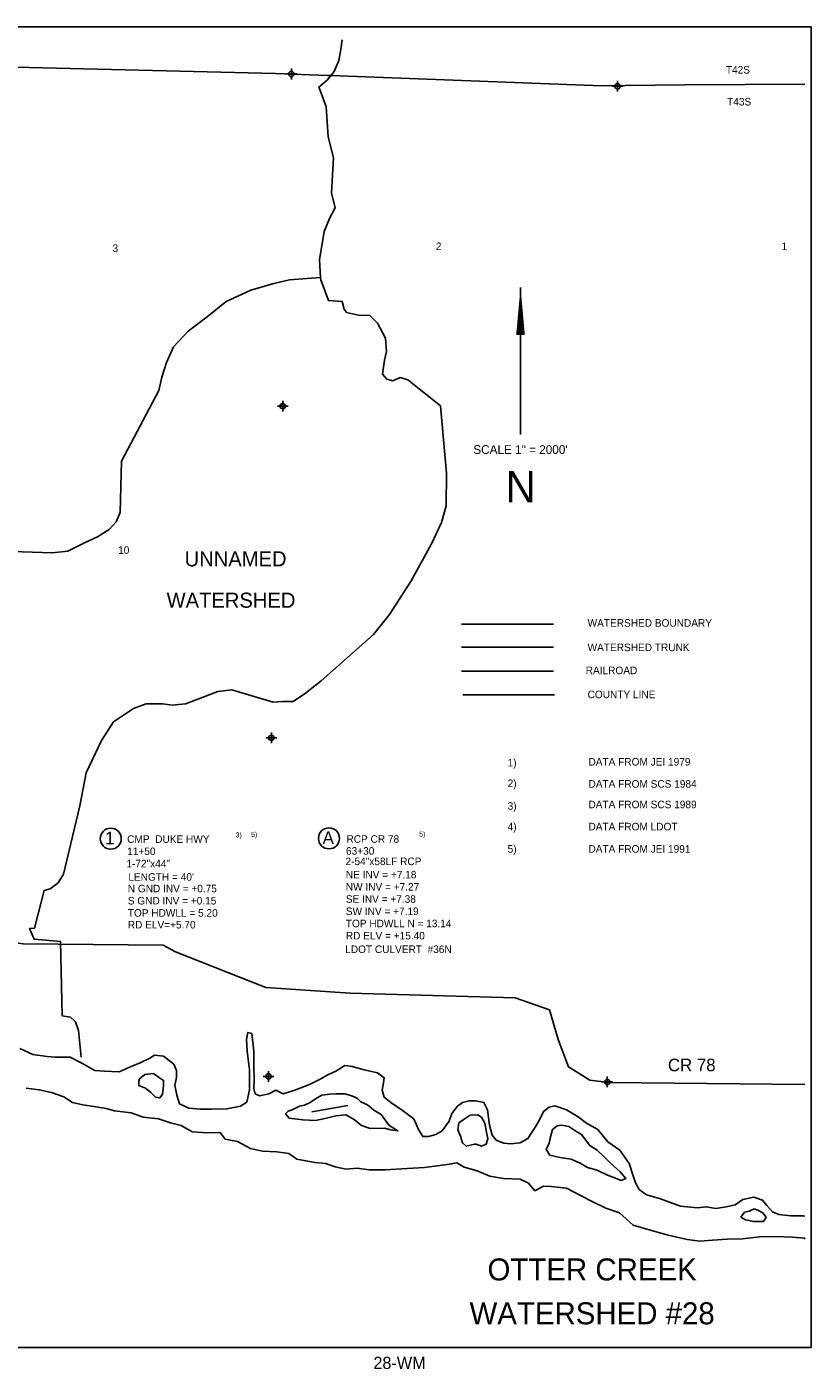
# Model space of a CAD drawing. Extents: x 248911 to 280927, y 865173 to 886883.
# Tile 2 of 2: x 268441 to 280927, y 865173 to 886527. Entities that reach past the tile are written whole.
import ezdxf
from ezdxf.enums import TextEntityAlignment as Align

# ---------------------------------------------------------------- set-up
doc = ezdxf.new("R2010")
doc.units = 0
doc.header["$LTSCALE"] = 800
doc.header["$PDMODE"] = 34
doc.header["$PDSIZE"] = 85
doc.linetypes.add('PHANTOM', pattern=[0])
doc.linetypes.add('STREAM', pattern=[0])
for name, color, linetype in [('BORDER', 1, 'CONTINUOUS'), ('COUNTY', 15, 'PHANTOM'), ('MAJROADS', 9, 'CONTINUOUS'), ('MINROADS', 8, 'CONTINUOUS'), ('RR', 13, 'CONTINUOUS'), ('SEC', 2, 'CONTINUOUS'), ('STRUCTTEXT', 7, 'CONTINUOUS'), ('TEXT', 7, 'CONTINUOUS'), ('TRUNKS', 5, 'STREAM'), ('WATER', 4, 'CONTINUOUS'), ('WSHEDS', 3, 'CONTINUOUS')]:
    doc.layers.add(name, color=color, linetype=linetype)

msp = doc.modelspace()

# ---------------------------------------------------------------- linework, layer by layer
at = {"layer": 'BORDER', "color": 0}
msp.add_lwpolyline([(248911, 865517), (280927, 865517), (280927, 886527), (248911, 886527)], close=True, dxfattribs=at)
at = {"layer": 'COUNTY', "color": 0}
for points in [[(273280, 885753), (273224, 885755), (272402, 885786), (266950, 885917), (261647, 885912), (256329, 886000), (251433, 886003)], [(280827, 885614), (278920, 885606), (277966, 885592), (277594, 885590), (273280, 885753)], [(276839, 875902), (275381, 875901)]]:
    msp.add_lwpolyline(points, dxfattribs=at)
at = {"layer": 'MAJROADS', "color": 0}
msp.add_lwpolyline([(280827, 869701), (277706, 869734), (277405, 869770), (277063, 869982), (276899, 870419), (276760, 870889), (276217, 871078), (273586, 871156), (272246, 871242), (270809, 871814), (270609, 871916), (268380, 871941), (267836, 872021), (267072, 872923), (267041, 874298), (267012, 874909), (266921, 875061), (266804, 875171), (266595, 875256), (266310, 875258), (266284, 875259)], dxfattribs=at)
at = {"layer": 'MINROADS', "color": 0}
msp.add_lwpolyline([(273552, 869365), (272979, 869265)], dxfattribs=at)
at = {"layer": 'RR', "color": 0}
msp.add_lwpolyline([(275362, 876278), (276823, 876278)], dxfattribs=at)
at = {"layer": 'SEC', "color": 0}
for p in [(272652, 885777), (277844, 885581), (272514, 880492), (272334, 875216), (272288, 869830), (277681, 869742)]:
    msp.add_point(p, dxfattribs=at)
at = {"layer": 'STRUCTTEXT', "color": 0}
for centre in [(269777, 873612), (273251, 873617)]:
    msp.add_circle(centre, 167, dxfattribs=at)
at = {"layer": 'TEXT', "color": 0}
msp.add_line((276300, 882382), (276300, 880040), dxfattribs=at)
msp.add_lwpolyline([(276300, 882382, 0, 139, 0), (276300, 881623, 139, 139, 0)], format="xyseb", dxfattribs=at)
at = {"layer": 'TRUNKS', "color": 0}
msp.add_lwpolyline([(275360, 876657), (276824, 876657)], dxfattribs=at)
at = {"layer": 'WATER', "color": 0}
for points in [[(268329, 870275), (268538, 870181), (268764, 870146), (268890, 870137), (269132, 870135), (269316, 870042), (269525, 869924), (269675, 869914), (269910, 869904), (270103, 869987), (270246, 870044), (270397, 870119), (270473, 870168), (270615, 870151), (270781, 870024), (270823, 869923), (270822, 869814), (270796, 869689), (270828, 869530), (270869, 869395), (271020, 869327), (271204, 869309), (271380, 869308), (271623, 869315), (271841, 869356), (271942, 869422), (271985, 869614), (271987, 869932), (271947, 870234), (271940, 870418), (271957, 870527), (272024, 870510), (272056, 870233), (272054, 869982), (272061, 869790), (272052, 869639), (272076, 869555), (272143, 869521), (272294, 869554), (272403, 869611), (272520, 869552), (272705, 869609), (272940, 869700), (273100, 869783), (273234, 869857), (273360, 869915), (273503, 870006), (273620, 869989), (273812, 869937), (274021, 869885), (274130, 869809), (274121, 869726), (274095, 869609), (274128, 869500), (274236, 869415), (274419, 869288), (274603, 869153), (274677, 868985), (274743, 868876), (274835, 868875), (274953, 868908), (275054, 868966), (275164, 869116), (275206, 869241), (275299, 869358), (275375, 869416), (275484, 869440), (275584, 869440), (275718, 869414), (275776, 869296), (275808, 869053), (275849, 868894), (275915, 868818), (276032, 868767), (276141, 868758), (276292, 868773), (276418, 868840), (276545, 869040), (276596, 869131), (276664, 869273), (276756, 869340), (276848, 869364), (277032, 869296), (277216, 869186), (277349, 869085), (277533, 868983), (277690, 868789), (277882, 868654), (278032, 868444), (278097, 868234), (278138, 868125), (278188, 868032), (278305, 867948), (278514, 867888), (278848, 867768), (279116, 867741), (279258, 867757), (279409, 867731), (279576, 867755), (279719, 867788), (279837, 867871), (280013, 867911), (280155, 867860), (280221, 867776), (280313, 867675), (280413, 867632), (280605, 867614), (280798, 867613), (280827, 867608)], [(268430, 869644), (268639, 869617), (268832, 869574), (269032, 869506), (269166, 869413), (269333, 869378), (269509, 869352), (269701, 869318), (269835, 869283), (270103, 869248), (270295, 869180), (270538, 869153), (270730, 869094), (270898, 869051), (271073, 868949), (271316, 868931), (271517, 868938), (271600, 868829), (271793, 868794), (272001, 868684), (272194, 868641), (272420, 868631), (272612, 868605), (272737, 868512), (272880, 868486), (273030, 868460), (273198, 868442), (273348, 868391), (273524, 868356), (273700, 868372), (273892, 868345), (274152, 868344), (274496, 868367), (274772, 868382), (275015, 868414), (275133, 868430), (275284, 868454), (275401, 868387), (275610, 868327), (275810, 868242), (276028, 868207), (276296, 868197), (276429, 868129), (276529, 868011), (276664, 868086), (276789, 868077), (277032, 868050), (277266, 867931), (277441, 867838), (277659, 867736), (277876, 867659), (278092, 867465), (278385, 867380), (278653, 867303), (278954, 867234), (279155, 867208), (279356, 867223), (279591, 867239), (279834, 867245), (280102, 867277), (280353, 867284), (280630, 867274), (280822, 867256), (280827, 867242)]]:
    msp.add_lwpolyline(points, dxfattribs=at)
for points in [[(270551, 869809), (270459, 869877), (270317, 869861), (270233, 869794), (270224, 869753), (270223, 869686), (270332, 869643), (270415, 869575), (270490, 869499), (270557, 869491), (270599, 869549), (270617, 869683), (270618, 869767)], [(274139, 869005), (274230, 868980), (274348, 868962), (274206, 869055), (274081, 869224), (273965, 869291), (273865, 869376), (273756, 869427), (273706, 869477), (273639, 869511), (273506, 869554), (273363, 869555), (273263, 869547), (273137, 869532), (273036, 869474), (272952, 869416), (272860, 869374), (272784, 869358), (272666, 869300), (272599, 869276), (272557, 869234), (272615, 869167), (272833, 869140), (273034, 869130), (273210, 869163), (273361, 869203), (273520, 869219), (273654, 869143), (273770, 869050), (273904, 868999)], [(275594, 868752), (275678, 868718), (275753, 868751), (275779, 868835), (275755, 868969), (275730, 869087), (275681, 869179), (275622, 869221), (275497, 869214), (275387, 869139), (275320, 869089), (275303, 868981), (275344, 868880), (275376, 868771), (275435, 868720), (275569, 868753)], [(277270, 868908), (277179, 868959), (277070, 869035), (276953, 869053), (276886, 869045), (276810, 868987), (276776, 868870), (276758, 868770), (276708, 868669), (276765, 868577), (276924, 868542), (277108, 868516), (277250, 868448), (277367, 868380), (277518, 868337), (277685, 868261), (277810, 868210), (277902, 868175), (277977, 868208), (277886, 868310), (277728, 868453), (277636, 868546), (277520, 868655), (277403, 868732)], [(279807, 867593), (279883, 867550), (280008, 867524), (280092, 867524), (280167, 867523), (280209, 867590), (280160, 867657), (280076, 867700), (280018, 867725), (279942, 867684), (279867, 867668)]]:
    msp.add_lwpolyline(points, close=True, dxfattribs=at)
at = {"layer": 'WSHEDS', "color": 0}
for points in [[(269303, 870138), (269265, 870562), (269213, 870696), (269134, 870770), (269001, 870794), (268978, 871976), (268555, 872013), (268484, 872185), (268561, 872186), (268715, 872788), (268813, 872815), (268940, 872910), (269026, 873047), (269283, 874132), (269384, 874660), (269630, 875174), (269823, 875469), (270139, 875684), (270343, 875756), (270607, 875758), (270752, 875734), (270965, 875757), (271207, 875848), (271480, 875953), (271702, 875981), (272059, 875875), (272362, 875783), (272510, 875795), (272680, 875796), (272878, 875927), (273128, 876121), (273957, 876859), (274215, 877179), (274560, 877716), (274884, 878302), (275040, 878642), (275115, 878908), (275120, 879425), (275026, 880496), (274507, 880912), (274385, 880948), (274265, 880896), (274172, 880922), (274105, 881003), (274133, 881222), (274165, 881362), (274150, 881575), (274022, 881811), (273899, 881934), (273719, 881940), (273530, 881982), (273493, 882034), (273462, 882156), (273244, 882172), (273119, 882501), (273115, 882541), (273117, 882541), (273101, 882821), (273176, 883270), (273260, 883479), (273348, 883649), (273290, 883886), (273321, 884445), (273238, 884776), (273206, 885253), (273121, 885488), (273090, 885568), (273222, 885681), (273333, 885818), (273407, 885993), (273442, 886168), (273459, 886322)], [(273115, 882541), (272622, 882500), (272375, 882445), (272008, 882339), (271612, 882159), (271310, 881912), (271008, 881686), (270778, 881436), (270663, 881189), (270590, 880955), (270541, 880740), (269949, 879619), (269926, 878803), (269863, 878654), (269751, 878528), (269563, 878416), (269371, 878323), (269093, 878188), (268843, 878158), (267411, 878205)], [(275360, 877026), (276824, 877026)]]:
    msp.add_lwpolyline(points, dxfattribs=at)

# ---------------------------------------------------------------- texts
at = {"layer": 'MAJROADS', "color": 0}
msp.add_text('CR 78', height=200, dxfattribs=at).set_placement((278647, 869912))
at = {"layer": 'STRUCTTEXT', "color": 0}
for s, height, p in [('1)', 120.1, (276095, 874761)), ('DATA FROM JEI 1979', 120.06, (277382, 874775)), ('2)', 120.1, (276095, 874433)), ('DATA FROM SCS 1984', 120.06, (277382, 874423)), ('3)', 120.1, (276095, 874072)), ('DATA FROM SCS 1989', 120.06, (277382, 874096)), ('4)', 120.1, (276095, 873744)), ('DATA FROM LDOT', 120.06, (277382, 873744)), ('1', 200, (269688, 873523)), ('CMP  DUKE HWY', 120.06, (270038, 873545)), ('3)', 80, (271764, 873631)), ('5)', 80, (272010, 873640)), ('A', 200, (273150, 873528)), ('RCP CR 78', 120.1, (273529, 873547)), ('5)', 80, (274686, 873645)), ('11+50', 120.1, (270038, 873351)), ('63+30', 120.1, (273522, 873357)), ('5)', 120.1, (276095, 873389)), ('DATA FROM JEI 1991', 120.06, (277382, 873389)), ('1-72"x44" ', 120, (270026, 873156)), ('2-54"x58LF RCP', 120.06, (273514, 873191)), ("LENGTH = 40'", 120, (270057, 872943)), ('NE INV = +7.18', 120, (273519, 872980)), ('N GND INV = +0.75', 120, (270048, 872759)), ('NW INV = +7.27', 120, (273519, 872786)), ('S GND INV = +0.15', 120, (270048, 872565)), ('SE INV = +7.38', 120, (273519, 872592)), ('TOP HDWLL = 5.20', 120, (270048, 872371)), ('TOP HDWLL N = 13.14', 120, (273519, 872203)), ('SW INV = +7.19', 120, (273519, 872397)), ('RD ELV=+5.70', 120, (270048, 872183)), ('RD ELV = +15.40', 120, (273519, 872009)), ('LDOT CULVERT  #36N', 120.06, (273509, 871793))]:
    msp.add_text(s, height=height, dxfattribs=at).set_placement(p)
msp.add_text('28-WM', height=193.4, dxfattribs=at).set_placement((274374, 865176), align=Align.CENTER)
at = {"layer": 'TEXT', "color": 0}
for s, height, p in [('T42S', 120, (279570, 885784)), ('T43S', 120, (279589, 885276)), ('10', 120, (269894, 878143)), ('WATERSHED BOUNDARY', 120.06, (277368, 876984)), ('WATERSHED TRUNK', 120.06, (277368, 876595)), ('RAILROAD', 120.1, (277338, 876229)), ('COUNTY LINE', 120.06, (277368, 875847))]:
    msp.add_text(s, height=height, dxfattribs=at).set_placement(p)
for s, height, p in [('3', 120, (269850, 882946)), ('2', 120, (274996, 882976)), ('1', 120, (280500, 882976)), ('SCALE 1" = 2000\'', 139.93, (276299, 879732)), ('N', 500, (276302, 878961)), ('UNNAMED', 240, (271764, 877944)), ('WATERSHED', 240, (271691, 877286)), ('OTTER CREEK', 350.18, (277440, 866584)), ('WATERSHED #28', 350.18, (277440, 865886))]:
    msp.add_text(s, height=height, dxfattribs=at).set_placement(p, align=Align.CENTER)

doc.saveas('drawing.dxf')
